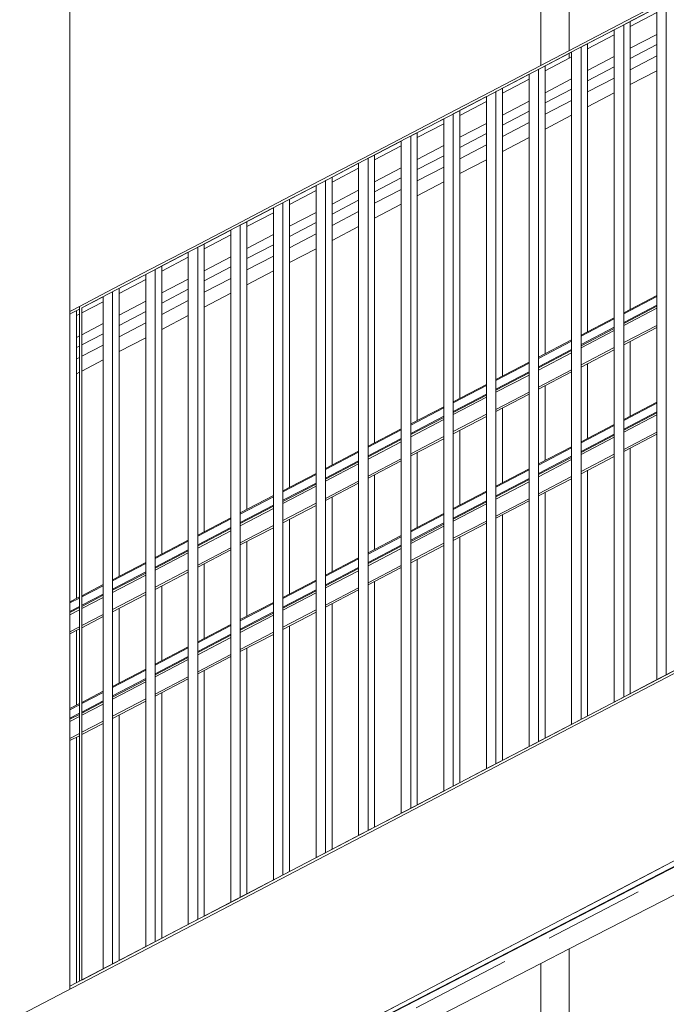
# Model space of a CAD drawing. Header units: millimetres. Extents: x -65 to 293624, y -1905 to 31061.
# Tile 92 of 256: x 52834 to 54201, y 14405 to 16487. Entities that reach past the tile are written whole.
import ezdxf

# ---------------------------------------------------------------- set-up
doc = ezdxf.new("R2010")
doc.units = ezdxf.units.MM
doc.header["$MEASUREMENT"] = 0
doc.linetypes.add('Hidden Line', pattern=[317.5, 211.666667, -105.833333])
for name, color, linetype in [('00 2D joon.AR', 7, 'Continuous'), ('1244 Fassaadivarustus.AR', 7, 'Continuous'), ('1245 Klaasfassaadid.AR', 7, 'Continuous'), ('1251 Rõdupiirded.AR', 7, 'Continuous'), ('1253 Rõdutrepid.AR', 7, 'Continuous'), ('1253 Terrassipostid.AR', 7, 'Continuous')]:
    doc.layers.add(name, color=color, linetype=linetype)

# ---------------------------------------------------------------- blocks, each defined once
blk = doc.blocks.new('Section Element_15_2', base_point=(-38239, 12361.4))
at = {"layer": '1253 Terrassipostid.AR', "color": 7, "linetype": 'Continuous', "lineweight": 13}
blk.add_line((52940.6, 14443.4), (52940.6, 21083.5), dxfattribs=at)
blk = doc.blocks.new('Section Element_42_2', base_point=(-38239, 12361.4))
at = {"layer": '1253 Rõdutrepid.AR', "color": 7, "linetype": 'Continuous', "lineweight": 13}
for p, q in [((48929.3, 12341.5), (56583.5, 16341.5)), ((52940.6, 14041.7), (54990.6, 15113))]:
    blk.add_line(p, q, dxfattribs=at)
blk = doc.blocks.new('Section Element_46_2', base_point=(-38239, 12361.4))
at = {"layer": '1244 Fassaadivarustus.AR', "color": 7, "linetype": 'Continuous', "lineweight": 13}
for p, q in [((54180.6, 16456.4), (54124.4, 16427)), ((54180.6, 16435), (54124.4, 16405.6)), ((54090.6, 16409.4), (54034.4, 16380)), ((54180.6, 16411), (54124.4, 16381.6)), ((54090.6, 16387.9), (54034.4, 16358.5)), ((54180.6, 16379.5), (54124.4, 16350.1)), ((54000.6, 16362.3), (53944.4, 16332.9)), ((54090.6, 16363.9), (54034.4, 16334.6)), ((54000.6, 16340.9), (53944.4, 16311.5)), ((54090.6, 16332.5), (54034.4, 16303.1)), ((53910.6, 16315.3), (53854.4, 16285.9)), ((54000.6, 16316.9), (53944.4, 16287.5)), ((53910.6, 16293.8), (53854.4, 16264.4)), ((54000.6, 16285.4), (53944.4, 16256.1)), ((53820.6, 16268.2), (53764.4, 16238.8)), ((53910.6, 16269.8), (53854.4, 16240.5)), ((53820.6, 16246.8), (53764.4, 16217.4)), ((53730.6, 16221.2), (53674.4, 16191.8)), ((53820.6, 16222.8), (53764.4, 16193.4)), ((53910.6, 16238.4), (53854.4, 16209)), ((53730.6, 16199.7), (53674.4, 16170.4)), ((53820.6, 16191.3), (53764.4, 16162)), ((53640.6, 16174.1), (53584.4, 16144.8)), ((53730.6, 16175.7), (53674.4, 16146.4)), ((53640.6, 16152.7), (53584.4, 16123.3)), ((53730.6, 16144.3), (53674.4, 16114.9)), ((53550.6, 16127.1), (53494.4, 16097.7)), ((53640.6, 16128.7), (53584.4, 16099.3)), ((53550.6, 16105.6), (53494.4, 16076.3)), ((53640.6, 16097.3), (53584.4, 16067.9)), ((53460.6, 16080), (53404.4, 16050.7)), ((53550.6, 16081.7), (53494.4, 16052.3)), ((53460.6, 16058.6), (53404.4, 16029.2)), ((53460.6, 16034.6), (53404.4, 16005.2)), ((53550.6, 16050.2), (53494.4, 16020.8)), ((53370.6, 16033), (53314.4, 16003.6)), ((53370.6, 16011.6), (53314.4, 15982.2)), ((53460.6, 16003.2), (53404.4, 15973.8)), ((53280.6, 15985.9), (53224.4, 15956.6)), ((53370.6, 15987.6), (53314.4, 15958.2)), ((53280.6, 15964.5), (53224.4, 15935.1)), ((53370.6, 15956.1), (53314.4, 15926.7)), ((53190.6, 15938.9), (53134.4, 15909.5)), ((53280.6, 15940.5), (53224.4, 15911.1)), ((53190.6, 15917.5), (53134.4, 15888.1)), ((53280.6, 15909.1), (53224.4, 15879.7)), ((53100.6, 15891.9), (53044.4, 15862.5)), ((53190.6, 15893.5), (53134.4, 15864.1)), ((53100.6, 15870.4), (53044.4, 15841)), ((53100.6, 15846.4), (53044.4, 15817.1)), ((53190.6, 15862), (53134.4, 15832.6)), ((53010.6, 15844.8), (52965.6, 15821.3)), ((52960.6, 15818.7), (52954.4, 15815.4)), ((53010.6, 15823.4), (52965.6, 15799.8)), ((53100.6, 15815), (53044.4, 15785.6)), ((52960.6, 15797.2), (52954.4, 15794)), ((53010.6, 15799.4), (52965.6, 15775.9)), ((52960.6, 15773.2), (52954.4, 15770)), ((53010.6, 15767.9), (52965.6, 15744.4)), ((52960.6, 15741.8), (52954.4, 15738.6))]:
    blk.add_line(p, q, dxfattribs=at)
blk = doc.blocks.new('Section Element_48_2', base_point=(-38239, 12361.4))
at = {"layer": '1244 Fassaadivarustus.AR', "color": 7, "linetype": 'Continuous', "lineweight": 13}
for p, q in [((54990.6, 15096.9), (52940.6, 14036.3)), ((54990.6, 15095.8), (52940.6, 14035.1))]:
    blk.add_line(p, q, dxfattribs=at)
blk = doc.blocks.new('Section Element_72_2', base_point=(-38239, 12361.4))
at = {"layer": '1245 Klaasfassaadid.AR', "color": 7, "linetype": 'Continuous', "lineweight": 13}
for p, q in [((53910.6, 16361.5), (53854.4, 16332.2)), ((53820.6, 16314.5), (53764.4, 16285.1)), ((53730.6, 16267.4), (53674.4, 16238.1)), ((53640.6, 16220.4), (53584.4, 16191)), ((53550.6, 16173.3), (53494.4, 16144)), ((53460.6, 16126.3), (53404.4, 16096.9)), ((53370.6, 16079.3), (53314.4, 16049.9)), ((53280.6, 16032.2), (53224.4, 16002.8)), ((53190.6, 15985.2), (53134.4, 15955.8)), ((53100.6, 15938.1), (53044.4, 15908.7)), ((53010.6, 15891.1), (52965.6, 15867.6)), ((52960.6, 15864.9), (52954.4, 15861.7))]:
    blk.add_line(p, q, dxfattribs=at)
blk = doc.blocks.new('Section Element_73_2', base_point=(-38239, 12361.4))
at = {"layer": '1245 Klaasfassaadid.AR', "color": 7, "linetype": 'Continuous', "lineweight": 13}
for p, q in [((54965.6, 16913), (54934.4, 16896.7)), ((54990.6, 16926.1), (54970.6, 16915.6)), ((54900.6, 16879), (54844.4, 16849.7)), ((54810.6, 16832), (54754.4, 16802.6)), ((54720.6, 16784.9), (54664.4, 16755.6)), ((54630.6, 16737.9), (54574.4, 16708.5)), ((54540.6, 16690.8), (54484.4, 16661.5)), ((54450.6, 16643.8), (54394.4, 16614.4)), ((54360.6, 16596.8), (54304.4, 16567.4)), ((54270.6, 16549.7), (54214.4, 16520.3)), ((54180.6, 16502.7), (54124.4, 16473.3)), ((54090.6, 16455.6), (54034.4, 16426.2)), ((54000.6, 16408.6), (53995.6, 16406))]:
    blk.add_line(p, q, dxfattribs=at)
blk = doc.blocks.new('Section Element_102_2', base_point=(-38239, 12361.4))
at = {"layer": '1245 Klaasfassaadid.AR', "color": 7, "linetype": 'Continuous', "lineweight": 13}
for p, q in [((53935.6, 16390.7), (53935.6, 17496.4)), ((53995.6, 16422), (53995.6, 17466.4)), ((53995.6, 16406), (53995.6, 16416.4)), ((53995.6, 16406), (53944.4, 16379.2))]:
    blk.add_line(p, q, dxfattribs=at)
blk = doc.blocks.new('Section Element_218_2', base_point=(-38239, 12361.4))
at = {"layer": '1245 Klaasfassaadid.AR', "color": 7, "linetype": 'Continuous', "lineweight": 13}
blk.add_line((53995.6, 14522.5), (54990.6, 15033.9), dxfattribs=at)
blk = doc.blocks.new('Section Element_219_2', base_point=(-38239, 12361.4))
at = {"layer": '1245 Klaasfassaadid.AR', "color": 7, "linetype": 'Continuous', "lineweight": 13}
for p, q in [((53935.6, 14491.6), (53995.6, 14522.5)), ((53995.6, 12421.4), (53995.6, 14522.5)), ((53935.6, 12421.4), (53935.6, 14491.6))]:
    blk.add_line(p, q, dxfattribs=at)
blk = doc.blocks.new('Section Element_220_2', base_point=(-38239, 12361.4))
at = {"layer": '1245 Klaasfassaadid.AR', "color": 7, "linetype": 'Continuous', "lineweight": 13}
blk.add_line((52940.6, 13980.2), (53935.6, 14491.6), dxfattribs=at)
blk = doc.blocks.new('Section Element_503_2', base_point=(-38239, 12361.4))
at = {"layer": '1251 Rõdupiirded.AR', "color": 7, "linetype": 'Continuous', "lineweight": 13}
for p, q in [((53010.6, 14480), (53010.6, 14513.9)), ((53030.6, 14490.4), (53030.6, 14513.9))]:
    blk.add_line(p, q, dxfattribs=at)
blk = doc.blocks.new('Section Element_504_2', base_point=(-38239, 12361.4))
at = {"layer": '1251 Rõdupiirded.AR', "color": 7, "linetype": 'Continuous', "lineweight": 13}
blk.add_line((53109.4, 14531.6), (53079.8, 14516.2), dxfattribs=at)
blk = doc.blocks.new('Section Element_505_2', base_point=(-38239, 12361.4))
at = {"layer": '1251 Rõdupiirded.AR', "color": 7, "linetype": 'Continuous', "lineweight": 13}
blk.add_line((53199.4, 14578.7), (53109.4, 14531.6), dxfattribs=at)
blk = doc.blocks.new('Section Element_506_2', base_point=(-38239, 12361.4))
at = {"layer": '1251 Rõdupiirded.AR', "color": 7, "linetype": 'Continuous', "lineweight": 13}
blk.add_line((53289.4, 14625.7), (53199.4, 14578.7), dxfattribs=at)
blk = doc.blocks.new('Section Element_507_2', base_point=(-38239, 12361.4))
at = {"layer": '1251 Rõdupiirded.AR', "color": 7, "linetype": 'Continuous', "lineweight": 13}
blk.add_line((53379.4, 14672.7), (53289.4, 14625.7), dxfattribs=at)
blk = doc.blocks.new('Section Element_508_2', base_point=(-38239, 12361.4))
at = {"layer": '1251 Rõdupiirded.AR', "color": 7, "linetype": 'Continuous', "lineweight": 13}
blk.add_line((53469.4, 14719.8), (53379.4, 14672.7), dxfattribs=at)
blk = doc.blocks.new('Section Element_509_2', base_point=(-38239, 12361.4))
at = {"layer": '1251 Rõdupiirded.AR', "color": 7, "linetype": 'Continuous', "lineweight": 13}
blk.add_line((53559.4, 14766.8), (53469.4, 14719.8), dxfattribs=at)
blk = doc.blocks.new('Section Element_510_2', base_point=(-38239, 12361.4))
at = {"layer": '1251 Rõdupiirded.AR', "color": 7, "linetype": 'Continuous', "lineweight": 13}
blk.add_line((53649.4, 14813.8), (53559.4, 14766.8), dxfattribs=at)
blk = doc.blocks.new('Section Element_511_2', base_point=(-38239, 12361.4))
at = {"layer": '1251 Rõdupiirded.AR', "color": 7, "linetype": 'Continuous', "lineweight": 13}
blk.add_line((53739.4, 14860.9), (53649.4, 14813.8), dxfattribs=at)
blk = doc.blocks.new('Section Element_512_2', base_point=(-38239, 12361.4))
at = {"layer": '1251 Rõdupiirded.AR', "color": 7, "linetype": 'Continuous', "lineweight": 13}
blk.add_line((53829.4, 14907.9), (53739.4, 14860.9), dxfattribs=at)
blk = doc.blocks.new('Section Element_513_2', base_point=(-38239, 12361.4))
at = {"layer": '1251 Rõdupiirded.AR', "color": 7, "linetype": 'Continuous', "lineweight": 13}
blk.add_line((53919.4, 14954.9), (53829.4, 14907.9), dxfattribs=at)
blk = doc.blocks.new('Section Element_514_2', base_point=(-38239, 12361.4))
at = {"layer": '1251 Rõdupiirded.AR', "color": 7, "linetype": 'Continuous', "lineweight": 13}
blk.add_line((54009.4, 15002), (53919.4, 14954.9), dxfattribs=at)
blk = doc.blocks.new('Section Element_515_2', base_point=(-38239, 12361.4))
at = {"layer": '1251 Rõdupiirded.AR', "color": 7, "linetype": 'Continuous', "lineweight": 13}
blk.add_line((54099.4, 15049), (54009.4, 15002), dxfattribs=at)
blk = doc.blocks.new('Section Element_516_2', base_point=(-38239, 12361.4))
at = {"layer": '1251 Rõdupiirded.AR', "color": 7, "linetype": 'Continuous', "lineweight": 13}
blk.add_line((54189.4, 15096), (54099.4, 15049), dxfattribs=at)
blk = doc.blocks.new('Section Element_517_2', base_point=(-38239, 12361.4))
at = {"layer": '1251 Rõdupiirded.AR', "color": 7, "linetype": 'Continuous', "lineweight": 13}
blk.add_line((54279.4, 15143.1), (54189.4, 15096), dxfattribs=at)
blk = doc.blocks.new('Section Element_526_2', base_point=(-38239, 12361.4))
at = {"layer": '1251 Rõdupiirded.AR', "color": 7, "linetype": 'Continuous', "lineweight": 13}
for p, q in [((52960.6, 14453.8), (52960.6, 14513.9)), ((52965.6, 14456.5), (52965.6, 14513.9))]:
    blk.add_line(p, q, dxfattribs=at)
blk = doc.blocks.new('Section Element_527_2', base_point=(-38239, 12361.4))
at = {"layer": '1251 Rõdupiirded.AR', "color": 7, "linetype": 'Continuous', "lineweight": 13}
blk.add_line((53019.4, 14484.6), (52965.6, 14456.5), dxfattribs=at)
blk = doc.blocks.new('Section Element_528_2', base_point=(-38239, 12361.4))
at = {"layer": '1251 Rõdupiirded.AR', "color": 7, "linetype": 'Continuous', "lineweight": 13}
blk.add_line((53079.8, 14516.2), (53019.4, 14484.6), dxfattribs=at)
blk = doc.blocks.new('Section Element_579_2', base_point=(-38239, 12361.4))
at = {"layer": '1251 Rõdupiirded.AR', "color": 7, "linetype": 'Continuous', "lineweight": 13}
for p, q in [((54180.6, 15091.4), (54180.6, 16513.1)), ((54200.6, 15101.9), (54200.6, 16523.5))]:
    blk.add_line(p, q, dxfattribs=at)
blk = doc.blocks.new('Section Element_580_2', base_point=(-38239, 12361.4))
at = {"layer": '1251 Rõdupiirded.AR', "color": 7, "linetype": 'Continuous', "lineweight": 13}
for p, q in [((54110.6, 15054.8), (54110.6, 16476.5)), ((54090.6, 15044.4), (54090.6, 16466.1))]:
    blk.add_line(p, q, dxfattribs=at)
blk = doc.blocks.new('Section Element_581_2', base_point=(-38239, 12361.4))
at = {"layer": '1251 Rõdupiirded.AR', "color": 7, "linetype": 'Continuous', "lineweight": 13}
for p, q in [((54020.6, 15007.8), (54020.6, 16429.5)), ((54000.6, 14997.3), (54000.6, 16419))]:
    blk.add_line(p, q, dxfattribs=at)
blk = doc.blocks.new('Section Element_582_2', base_point=(-38239, 12361.4))
at = {"layer": '1251 Rõdupiirded.AR', "color": 7, "linetype": 'Continuous', "lineweight": 13}
for p, q in [((53640.6, 14809.2), (53640.6, 16230.9)), ((53660.6, 14819.7), (53660.6, 16241.3))]:
    blk.add_line(p, q, dxfattribs=at)
blk = doc.blocks.new('Section Element_583_2', base_point=(-38239, 12361.4))
at = {"layer": '1251 Rõdupiirded.AR', "color": 7, "linetype": 'Continuous', "lineweight": 13}
for p, q in [((53280.6, 14621.1), (53280.6, 16042.8)), ((53300.6, 14631.5), (53300.6, 16053.2))]:
    blk.add_line(p, q, dxfattribs=at)
blk = doc.blocks.new('Section Element_584_2', base_point=(-38239, 12361.4))
at = {"layer": '1251 Rõdupiirded.AR', "color": 7, "linetype": 'Continuous', "lineweight": 13}
for p, q in [((52960.6, 14513.9), (52960.6, 15881.2)), ((52965.6, 14513.9), (52965.6, 15878.1))]:
    blk.add_line(p, q, dxfattribs=at)
blk = doc.blocks.new('Section Element_627_2', base_point=(-38239, 12361.4))
at = {"layer": '1251 Rõdupiirded.AR', "color": 7, "linetype": 'Continuous', "lineweight": 13}
for p, q in [((54034.4, 15827.8), (54034.4, 16436.7)), ((54034.4, 15602.2), (54034.4, 15760.1)), ((54034.4, 15015), (54034.4, 15534.5))]:
    blk.add_line(p, q, dxfattribs=at)
blk = doc.blocks.new('Section Element_628_2', base_point=(-38239, 12361.4))
at = {"layer": '1251 Rõdupiirded.AR', "color": 7, "linetype": 'Continuous', "lineweight": 13}
for p, q in [((53854.4, 15733.8), (53854.4, 16342.6)), ((53854.4, 15508.1), (53854.4, 15666.1)), ((53854.4, 14920.9), (53854.4, 15440.4))]:
    blk.add_line(p, q, dxfattribs=at)
blk = doc.blocks.new('Section Element_629_2', base_point=(-38239, 12361.4))
at = {"layer": '1251 Rõdupiirded.AR', "color": 7, "linetype": 'Continuous', "lineweight": 13}
for p, q in [((53674.4, 15639.7), (53674.4, 16248.5)), ((53674.4, 15414), (53674.4, 15572)), ((53674.4, 14826.9), (53674.4, 15346.3))]:
    blk.add_line(p, q, dxfattribs=at)
blk = doc.blocks.new('Section Element_630_2', base_point=(-38239, 12361.4))
at = {"layer": '1251 Rõdupiirded.AR', "color": 7, "linetype": 'Continuous', "lineweight": 13}
for p, q in [((53494.4, 15545.6), (53494.4, 16154.5)), ((53494.4, 15320), (53494.4, 15477.9)), ((53494.4, 14732.8), (53494.4, 15252.3))]:
    blk.add_line(p, q, dxfattribs=at)
blk = doc.blocks.new('Section Element_631_2', base_point=(-38239, 12361.4))
at = {"layer": '1251 Rõdupiirded.AR', "color": 7, "linetype": 'Continuous', "lineweight": 13}
for p, q in [((53314.4, 15451.6), (53314.4, 16060.4)), ((53314.4, 15225.9), (53314.4, 15383.9)), ((53314.4, 14638.7), (53314.4, 15158.2))]:
    blk.add_line(p, q, dxfattribs=at)
blk = doc.blocks.new('Section Element_632_2', base_point=(-38239, 12361.4))
at = {"layer": '1251 Rõdupiirded.AR', "color": 7, "linetype": 'Continuous', "lineweight": 13}
for p, q in [((53134.4, 15357.5), (53134.4, 15966.3)), ((53134.4, 15131.8), (53134.4, 15289.8)), ((53134.4, 14544.7), (53134.4, 15064.1))]:
    blk.add_line(p, q, dxfattribs=at)
blk = doc.blocks.new('Section Element_661_2', base_point=(-38239, 12361.4))
at = {"layer": '1251 Rõdupiirded.AR', "color": 7, "linetype": 'Continuous', "lineweight": 13}
for p, q in [((54124.4, 15874.9), (54124.4, 16483.7)), ((54124.4, 15649.2), (54124.4, 15807.2)), ((54124.4, 15062), (54124.4, 15581.5))]:
    blk.add_line(p, q, dxfattribs=at)
blk = doc.blocks.new('Section Element_662_2', base_point=(-38239, 12361.4))
at = {"layer": '1251 Rõdupiirded.AR', "color": 7, "linetype": 'Continuous', "lineweight": 13}
for p, q in [((53944.4, 15780.8), (53944.4, 16389.6)), ((53944.4, 15555.1), (53944.4, 15713.1)), ((53944.4, 14968), (53944.4, 15487.4))]:
    blk.add_line(p, q, dxfattribs=at)
blk = doc.blocks.new('Section Element_663_2', base_point=(-38239, 12361.4))
at = {"layer": '1251 Rõdupiirded.AR', "color": 7, "linetype": 'Continuous', "lineweight": 13}
for p, q in [((53764.4, 15686.7), (53764.4, 16295.6)), ((53764.4, 15461.1), (53764.4, 15619)), ((53764.4, 14873.9), (53764.4, 15393.4))]:
    blk.add_line(p, q, dxfattribs=at)
blk = doc.blocks.new('Section Element_664_2', base_point=(-38239, 12361.4))
at = {"layer": '1251 Rõdupiirded.AR', "color": 7, "linetype": 'Continuous', "lineweight": 13}
for p, q in [((53584.4, 15592.7), (53584.4, 16201.5)), ((53584.4, 15367), (53584.4, 15525)), ((53584.4, 14779.8), (53584.4, 15299.3))]:
    blk.add_line(p, q, dxfattribs=at)
blk = doc.blocks.new('Section Element_665_2', base_point=(-38239, 12361.4))
at = {"layer": '1251 Rõdupiirded.AR', "color": 7, "linetype": 'Continuous', "lineweight": 13}
for p, q in [((53404.4, 15498.6), (53404.4, 16107.4)), ((53404.4, 15272.9), (53404.4, 15430.9)), ((53404.4, 14685.8), (53404.4, 15205.2))]:
    blk.add_line(p, q, dxfattribs=at)
blk = doc.blocks.new('Section Element_666_2', base_point=(-38239, 12361.4))
at = {"layer": '1251 Rõdupiirded.AR', "color": 7, "linetype": 'Continuous', "lineweight": 13}
for p, q in [((53224.4, 15404.5), (53224.4, 16013.4)), ((53224.4, 15178.9), (53224.4, 15336.8)), ((53224.4, 14591.7), (53224.4, 15111.2))]:
    blk.add_line(p, q, dxfattribs=at)
blk = doc.blocks.new('Section Element_667_2', base_point=(-38239, 12361.4))
at = {"layer": '1251 Rõdupiirded.AR', "color": 7, "linetype": 'Continuous', "lineweight": 13}
for p, q in [((53044.4, 15310.5), (53044.4, 15919.3)), ((53044.4, 15084.8), (53044.4, 15242.8)), ((53044.4, 14497.6), (53044.4, 15017.1))]:
    blk.add_line(p, q, dxfattribs=at)
blk = doc.blocks.new('Section Element_668_2', base_point=(-38239, 12361.4))
at = {"layer": '1251 Rõdupiirded.AR', "color": 7, "linetype": 'Continuous', "lineweight": 13}
for p, q in [((52954.4, 15263.4), (52954.4, 15872.3)), ((52954.4, 15037.8), (52954.4, 15195.7)), ((52954.4, 14450.6), (52954.4, 14970.1))]:
    blk.add_line(p, q, dxfattribs=at)
blk = doc.blocks.new('Section Element_693_2', base_point=(-38239, 12361.4))
at = {"layer": '1251 Rõdupiirded.AR', "color": 7, "linetype": 'Continuous', "lineweight": 13}
for p, q in [((52940.6, 14443.4), (54990.6, 15514.7)), ((54990.6, 15514.7), (54990.6, 15509)), ((52940.6, 14443.4), (52940.6, 14437.7))]:
    blk.add_line(p, q, dxfattribs=at)
blk = doc.blocks.new('Section Element_778_2', base_point=(-38239, 12361.4))
at = {"layer": '1251 Rõdupiirded.AR', "color": 7, "linetype": 'Continuous', "lineweight": 13}
for p, q in [((54099.4, 16476.3), (54189.4, 16523.3)), ((54101.8, 16471.9), (54191.8, 16518.9))]:
    blk.add_line(p, q, dxfattribs=at)
blk = doc.blocks.new('Section Element_779_2', base_point=(-38239, 12361.4))
at = {"layer": '1251 Rõdupiirded.AR', "color": 7, "linetype": 'Continuous', "lineweight": 13}
for p, q in [((54009.4, 16429.3), (54099.4, 16476.3)), ((54011.8, 16424.9), (54101.8, 16471.9))]:
    blk.add_line(p, q, dxfattribs=at)
blk = doc.blocks.new('Section Element_780_2', base_point=(-38239, 12361.4))
at = {"layer": '1251 Rõdupiirded.AR', "color": 7, "linetype": 'Continuous', "lineweight": 13}
for p, q in [((53919.4, 16382.2), (54009.4, 16429.3)), ((53921.8, 16377.8), (54011.8, 16424.9))]:
    blk.add_line(p, q, dxfattribs=at)
blk = doc.blocks.new('Section Element_781_2', base_point=(-38239, 12361.4))
at = {"layer": '1251 Rõdupiirded.AR', "color": 7, "linetype": 'Continuous', "lineweight": 13}
for p, q in [((53910.6, 14950.3), (53910.6, 16372)), ((53930.6, 14960.8), (53930.6, 16382.4))]:
    blk.add_line(p, q, dxfattribs=at)
blk = doc.blocks.new('Section Element_782_2', base_point=(-38239, 12361.4))
at = {"layer": '1251 Rõdupiirded.AR', "color": 7, "linetype": 'Continuous', "lineweight": 13}
for p, q in [((53829.4, 16335.2), (53919.4, 16382.2)), ((53831.8, 16330.8), (53921.8, 16377.8))]:
    blk.add_line(p, q, dxfattribs=at)
blk = doc.blocks.new('Section Element_783_2', base_point=(-38239, 12361.4))
at = {"layer": '1251 Rõdupiirded.AR', "color": 7, "linetype": 'Continuous', "lineweight": 13}
for p, q in [((53840.6, 14913.7), (53840.6, 16335.4)), ((53820.6, 14903.3), (53820.6, 16325))]:
    blk.add_line(p, q, dxfattribs=at)
blk = doc.blocks.new('Section Element_784_2', base_point=(-38239, 12361.4))
at = {"layer": '1251 Rõdupiirded.AR', "color": 7, "linetype": 'Continuous', "lineweight": 13}
for p, q in [((53739.4, 16288.2), (53829.4, 16335.2)), ((53741.8, 16283.8), (53831.8, 16330.8))]:
    blk.add_line(p, q, dxfattribs=at)
blk = doc.blocks.new('Section Element_785_2', base_point=(-38239, 12361.4))
at = {"layer": '1251 Rõdupiirded.AR', "color": 7, "linetype": 'Continuous', "lineweight": 13}
for p, q in [((53750.6, 14866.7), (53750.6, 16288.4)), ((53730.6, 14856.2), (53730.6, 16277.9))]:
    blk.add_line(p, q, dxfattribs=at)
blk = doc.blocks.new('Section Element_786_2', base_point=(-38239, 12361.4))
at = {"layer": '1251 Rõdupiirded.AR', "color": 7, "linetype": 'Continuous', "lineweight": 13}
for p, q in [((53649.4, 16241.1), (53739.4, 16288.2)), ((53651.8, 16236.7), (53741.8, 16283.8))]:
    blk.add_line(p, q, dxfattribs=at)
blk = doc.blocks.new('Section Element_787_2', base_point=(-38239, 12361.4))
at = {"layer": '1251 Rõdupiirded.AR', "color": 7, "linetype": 'Continuous', "lineweight": 13}
for p, q in [((53559.4, 16194.1), (53649.4, 16241.1)), ((53561.8, 16189.7), (53651.8, 16236.7))]:
    blk.add_line(p, q, dxfattribs=at)
blk = doc.blocks.new('Section Element_788_2', base_point=(-38239, 12361.4))
at = {"layer": '1251 Rõdupiirded.AR', "color": 7, "linetype": 'Continuous', "lineweight": 13}
for p, q in [((53550.6, 14762.2), (53550.6, 16183.9)), ((53570.6, 14772.6), (53570.6, 16194.3))]:
    blk.add_line(p, q, dxfattribs=at)
blk = doc.blocks.new('Section Element_789_2', base_point=(-38239, 12361.4))
at = {"layer": '1251 Rõdupiirded.AR', "color": 7, "linetype": 'Continuous', "lineweight": 13}
for p, q in [((53469.4, 16147.1), (53559.4, 16194.1)), ((53471.8, 16142.7), (53561.8, 16189.7))]:
    blk.add_line(p, q, dxfattribs=at)
blk = doc.blocks.new('Section Element_790_2', base_point=(-38239, 12361.4))
at = {"layer": '1251 Rõdupiirded.AR', "color": 7, "linetype": 'Continuous', "lineweight": 13}
for p, q in [((53480.6, 14725.6), (53480.6, 16147.3)), ((53460.6, 14715.1), (53460.6, 16136.8))]:
    blk.add_line(p, q, dxfattribs=at)
blk = doc.blocks.new('Section Element_791_2', base_point=(-38239, 12361.4))
at = {"layer": '1251 Rõdupiirded.AR', "color": 7, "linetype": 'Continuous', "lineweight": 13}
for p, q in [((53379.4, 16100), (53469.4, 16147.1)), ((53381.8, 16095.6), (53471.8, 16142.7))]:
    blk.add_line(p, q, dxfattribs=at)
blk = doc.blocks.new('Section Element_792_2', base_point=(-38239, 12361.4))
at = {"layer": '1251 Rõdupiirded.AR', "color": 7, "linetype": 'Continuous', "lineweight": 13}
for p, q in [((53390.6, 14678.6), (53390.6, 16100.2)), ((53370.6, 14668.1), (53370.6, 16089.8))]:
    blk.add_line(p, q, dxfattribs=at)
blk = doc.blocks.new('Section Element_793_2', base_point=(-38239, 12361.4))
at = {"layer": '1251 Rõdupiirded.AR', "color": 7, "linetype": 'Continuous', "lineweight": 13}
for p, q in [((53289.4, 16053), (53379.4, 16100)), ((53291.8, 16048.6), (53381.8, 16095.6))]:
    blk.add_line(p, q, dxfattribs=at)
blk = doc.blocks.new('Section Element_794_2', base_point=(-38239, 12361.4))
at = {"layer": '1251 Rõdupiirded.AR', "color": 7, "linetype": 'Continuous', "lineweight": 13}
for p, q in [((53199.4, 16006), (53289.4, 16053)), ((53201.8, 16001.6), (53291.8, 16048.6))]:
    blk.add_line(p, q, dxfattribs=at)
blk = doc.blocks.new('Section Element_795_2', base_point=(-38239, 12361.4))
at = {"layer": '1251 Rõdupiirded.AR', "color": 7, "linetype": 'Continuous', "lineweight": 13}
for p, q in [((53190.6, 14574), (53190.6, 15995.7)), ((53210.6, 14584.5), (53210.6, 16006.2))]:
    blk.add_line(p, q, dxfattribs=at)
blk = doc.blocks.new('Section Element_796_2', base_point=(-38239, 12361.4))
at = {"layer": '1251 Rõdupiirded.AR', "color": 7, "linetype": 'Continuous', "lineweight": 13}
for p, q in [((53109.4, 15958.9), (53199.4, 16006)), ((53111.8, 15954.5), (53201.8, 16001.6))]:
    blk.add_line(p, q, dxfattribs=at)
blk = doc.blocks.new('Section Element_797_2', base_point=(-38239, 12361.4))
at = {"layer": '1251 Rõdupiirded.AR', "color": 7, "linetype": 'Continuous', "lineweight": 13}
for p, q in [((53120.6, 14537.5), (53120.6, 15959.1)), ((53100.6, 14527), (53100.6, 15948.7))]:
    blk.add_line(p, q, dxfattribs=at)
blk = doc.blocks.new('Section Element_798_2', base_point=(-38239, 12361.4))
at = {"layer": '1251 Rõdupiirded.AR', "color": 7, "linetype": 'Continuous', "lineweight": 13}
for p, q in [((53019.4, 15911.9), (53109.4, 15958.9)), ((53021.8, 15907.5), (53111.8, 15954.5))]:
    blk.add_line(p, q, dxfattribs=at)
blk = doc.blocks.new('Section Element_799_2', base_point=(-38239, 12361.4))
at = {"layer": '1251 Rõdupiirded.AR', "color": 7, "linetype": 'Continuous', "lineweight": 13}
for p, q in [((53030.6, 14513.9), (53030.6, 15912.1)), ((53010.6, 14513.9), (53010.6, 15901.7))]:
    blk.add_line(p, q, dxfattribs=at)
blk = doc.blocks.new('Section Element_800_2', base_point=(-38239, 12361.4))
at = {"layer": '1251 Rõdupiirded.AR', "color": 7, "linetype": 'Continuous', "lineweight": 13}
for p, q in [((52960.6, 15881.2), (53019.4, 15911.9)), ((52965.6, 15878.1), (53021.8, 15907.5))]:
    blk.add_line(p, q, dxfattribs=at)
blk = doc.blocks.new('Section Element_831_2', base_point=(-38239, 12361.4))
at = {"layer": '1251 Rõdupiirded.AR', "color": 7, "linetype": 'Continuous', "lineweight": 13}
for p, q in [((54115.6, 16479.1), (54180.6, 16513.1)), ((54200.6, 16523.5), (54205.6, 16526.1))]:
    blk.add_line(p, q, dxfattribs=at)
blk = doc.blocks.new('Section Element_832_2', base_point=(-38239, 12361.4))
at = {"layer": '1251 Rõdupiirded.AR', "color": 7, "linetype": 'Continuous', "lineweight": 13}
for p, q in [((54110.6, 16476.5), (54115.6, 16479.1)), ((54025.6, 16432), (54090.6, 16466))]:
    blk.add_line(p, q, dxfattribs=at)
blk = doc.blocks.new('Section Element_833_2', base_point=(-38239, 12361.4))
at = {"layer": '1251 Rõdupiirded.AR', "color": 7, "linetype": 'Continuous', "lineweight": 13}
for p, q in [((54020.6, 16429.4), (54025.6, 16432)), ((53935.6, 16385), (54000.6, 16419))]:
    blk.add_line(p, q, dxfattribs=at)
blk = doc.blocks.new('Section Element_834_2', base_point=(-38239, 12361.4))
at = {"layer": '1251 Rõdupiirded.AR', "color": 7, "linetype": 'Continuous', "lineweight": 13}
for p, q in [((53845.6, 16338), (53910.6, 16372)), ((53930.6, 16382.4), (53935.6, 16385))]:
    blk.add_line(p, q, dxfattribs=at)
blk = doc.blocks.new('Section Element_835_2', base_point=(-38239, 12361.4))
at = {"layer": '1251 Rõdupiirded.AR', "color": 7, "linetype": 'Continuous', "lineweight": 13}
for p, q in [((53840.6, 16335.4), (53845.6, 16338)), ((53755.6, 16290.9), (53820.6, 16324.9))]:
    blk.add_line(p, q, dxfattribs=at)
blk = doc.blocks.new('Section Element_836_2', base_point=(-38239, 12361.4))
at = {"layer": '1251 Rõdupiirded.AR', "color": 7, "linetype": 'Continuous', "lineweight": 13}
for p, q in [((53750.6, 16288.3), (53755.6, 16290.9)), ((53665.6, 16243.9), (53730.6, 16277.9))]:
    blk.add_line(p, q, dxfattribs=at)
blk = doc.blocks.new('Section Element_837_2', base_point=(-38239, 12361.4))
at = {"layer": '1251 Rõdupiirded.AR', "color": 7, "linetype": 'Continuous', "lineweight": 13}
for p, q in [((53660.6, 16241.3), (53665.6, 16243.9)), ((53575.6, 16196.9), (53640.6, 16230.9))]:
    blk.add_line(p, q, dxfattribs=at)
blk = doc.blocks.new('Section Element_838_2', base_point=(-38239, 12361.4))
at = {"layer": '1251 Rõdupiirded.AR', "color": 7, "linetype": 'Continuous', "lineweight": 13}
for p, q in [((53485.6, 16149.8), (53550.6, 16183.8)), ((53570.6, 16194.3), (53575.6, 16196.9))]:
    blk.add_line(p, q, dxfattribs=at)
blk = doc.blocks.new('Section Element_839_2', base_point=(-38239, 12361.4))
at = {"layer": '1251 Rõdupiirded.AR', "color": 7, "linetype": 'Continuous', "lineweight": 13}
for p, q in [((53480.6, 16147.2), (53485.6, 16149.8)), ((53395.6, 16102.8), (53460.6, 16136.8))]:
    blk.add_line(p, q, dxfattribs=at)
blk = doc.blocks.new('Section Element_840_2', base_point=(-38239, 12361.4))
at = {"layer": '1251 Rõdupiirded.AR', "color": 7, "linetype": 'Continuous', "lineweight": 13}
for p, q in [((53390.6, 16100.2), (53395.6, 16102.8)), ((53305.6, 16055.8), (53370.6, 16089.8))]:
    blk.add_line(p, q, dxfattribs=at)
blk = doc.blocks.new('Section Element_841_2', base_point=(-38239, 12361.4))
at = {"layer": '1251 Rõdupiirded.AR', "color": 7, "linetype": 'Continuous', "lineweight": 13}
for p, q in [((53300.6, 16053.2), (53305.6, 16055.8)), ((53215.6, 16008.7), (53280.6, 16042.7))]:
    blk.add_line(p, q, dxfattribs=at)
blk = doc.blocks.new('Section Element_842_2', base_point=(-38239, 12361.4))
at = {"layer": '1251 Rõdupiirded.AR', "color": 7, "linetype": 'Continuous', "lineweight": 13}
for p, q in [((53125.6, 15961.7), (53190.6, 15995.7)), ((53210.6, 16006.1), (53215.6, 16008.7))]:
    blk.add_line(p, q, dxfattribs=at)
blk = doc.blocks.new('Section Element_843_2', base_point=(-38239, 12361.4))
at = {"layer": '1251 Rõdupiirded.AR', "color": 7, "linetype": 'Continuous', "lineweight": 13}
for p, q in [((53120.6, 15959.1), (53125.6, 15961.7)), ((53035.6, 15914.7), (53100.6, 15948.7))]:
    blk.add_line(p, q, dxfattribs=at)
blk = doc.blocks.new('Section Element_844_2', base_point=(-38239, 12361.4))
at = {"layer": '1251 Rõdupiirded.AR', "color": 7, "linetype": 'Continuous', "lineweight": 13}
for p, q in [((53030.6, 15912.1), (53035.6, 15914.7)), ((52965.6, 15878.1), (53010.6, 15901.6)), ((52943.2, 15872.1), (52960.6, 15881.1)), ((52945.6, 15867.6), (52960.6, 15875.5))]:
    blk.add_line(p, q, dxfattribs=at)
blk = doc.blocks.new('Section Element_845_2', base_point=(-38239, 12361.4))
at = {"layer": '1251 Rõdupiirded.AR', "color": 7, "linetype": 'Continuous', "lineweight": 13}
for p, q in [((52940.6, 15870.7), (52943.2, 15872.1)), ((52940.6, 15865), (52945.6, 15867.6))]:
    blk.add_line(p, q, dxfattribs=at)
blk = doc.blocks.new('Section Element_941_2', base_point=(-38239, 12361.4))
at = {"layer": '1251 Rõdupiirded.AR', "color": 7, "linetype": 'Continuous', "lineweight": 13}
for p, q in [((54110.6, 15867.6), (54180.6, 15904.2)), ((54110.6, 15865.4), (54180.6, 15902)), ((54110.6, 15847.3), (54180.6, 15883.9)), ((54110.6, 15845.1), (54180.6, 15881.7)), ((54110.6, 15840.6), (54180.6, 15877.1)), ((54020.6, 15820.6), (54090.6, 15857.2)), ((54020.6, 15818.4), (54090.6, 15854.9)), ((54020.6, 15800.3), (54090.6, 15836.9)), ((54020.6, 15798), (54090.6, 15834.6)), ((54020.6, 15793.5), (54090.6, 15830.1)), ((54110.6, 15804.5), (54180.6, 15841)), ((54110.6, 15799.9), (54180.6, 15836.5)), ((53930.6, 15773.6), (54000.6, 15810.2)), ((53930.6, 15771.3), (54000.6, 15807.9)), ((53930.6, 15753.3), (54000.6, 15789.8)), ((53930.6, 15751), (54000.6, 15787.6)), ((54020.6, 15757.4), (54090.6, 15794)), ((54020.6, 15752.9), (54090.6, 15789.5)), ((53840.6, 15726.5), (53910.6, 15763.1)), ((53930.6, 15746.5), (54000.6, 15783.1)), ((53840.6, 15724.3), (53910.6, 15760.9)), ((53840.6, 15706.2), (53910.6, 15742.8)), ((53930.6, 15710.4), (54000.6, 15747)), ((53930.6, 15705.9), (54000.6, 15742.5)), ((53840.6, 15704), (53910.6, 15740.6)), ((53840.6, 15699.5), (53910.6, 15736)), ((53750.6, 15679.5), (53820.6, 15716.1)), ((53750.6, 15677.3), (53820.6, 15713.8)), ((53750.6, 15659.2), (53820.6, 15695.8)), ((53750.6, 15656.9), (53820.6, 15693.5)), ((53750.6, 15652.4), (53820.6, 15689)), ((53840.6, 15663.4), (53910.6, 15699.9)), ((53840.6, 15658.8), (53910.6, 15695.4)), ((53660.6, 15632.5), (53730.6, 15669.1)), ((53660.6, 15630.2), (53730.6, 15666.8)), ((54110.6, 15642), (54180.6, 15678.6)), ((54110.6, 15639.7), (54180.6, 15676.3)), ((53660.6, 15612.2), (53730.6, 15648.7)), ((53660.6, 15609.9), (53730.6, 15646.5)), ((53660.6, 15605.4), (53730.6, 15642)), ((53750.6, 15616.3), (53820.6, 15652.9)), ((53750.6, 15611.8), (53820.6, 15648.4)), ((54110.6, 15621.7), (54180.6, 15658.2)), ((54110.6, 15619.4), (54180.6, 15656)), ((54110.6, 15614.9), (54180.6, 15651.5)), ((53570.6, 15585.4), (53640.6, 15622)), ((53570.6, 15583.2), (53640.6, 15619.8)), ((54020.6, 15594.9), (54090.6, 15631.5)), ((54020.6, 15592.7), (54090.6, 15629.3)), ((53570.6, 15565.1), (53640.6, 15601.7)), ((53570.6, 15562.9), (53640.6, 15599.5)), ((53660.6, 15569.3), (53730.6, 15605.9)), ((53660.6, 15564.8), (53730.6, 15601.4)), ((54020.6, 15574.6), (54090.6, 15611.2)), ((54020.6, 15572.4), (54090.6, 15609)), ((54020.6, 15567.9), (54090.6, 15604.4)), ((54110.6, 15578.8), (54180.6, 15615.4)), ((54110.6, 15574.3), (54180.6, 15610.9)), ((53570.6, 15558.4), (53640.6, 15594.9)), ((53930.6, 15547.9), (54000.6, 15584.5)), ((53930.6, 15545.7), (54000.6, 15582.2)), ((53480.6, 15538.4), (53550.6, 15575)), ((53480.6, 15536.2), (53550.6, 15572.7)), ((53570.6, 15522.3), (53640.6, 15558.8)), ((53930.6, 15527.6), (54000.6, 15564.2)), ((53930.6, 15525.3), (54000.6, 15561.9)), ((53930.6, 15520.8), (54000.6, 15557.4)), ((54020.6, 15531.8), (54090.6, 15568.3)), ((54020.6, 15527.2), (54090.6, 15563.8)), ((53480.6, 15518.1), (53550.6, 15554.7)), ((53480.6, 15515.8), (53550.6, 15552.4)), ((53480.6, 15511.3), (53550.6, 15547.9)), ((53570.6, 15517.7), (53640.6, 15554.3)), ((53840.6, 15500.9), (53910.6, 15537.5)), ((53840.6, 15498.6), (53910.6, 15535.2)), ((53390.6, 15491.4), (53460.6, 15528)), ((53390.6, 15489.1), (53460.6, 15525.7)), ((53840.6, 15480.6), (53910.6, 15517.1)), ((53840.6, 15478.3), (53910.6, 15514.9)), ((53930.6, 15484.7), (54000.6, 15521.3)), ((53930.6, 15480.2), (54000.6, 15516.8)), ((53390.6, 15471.1), (53460.6, 15507.6)), ((53390.6, 15468.8), (53460.6, 15505.4)), ((53390.6, 15464.3), (53460.6, 15500.9)), ((53480.6, 15475.2), (53550.6, 15511.8)), ((53480.6, 15470.7), (53550.6, 15507.3)), ((53840.6, 15473.8), (53910.6, 15510.4)), ((53300.6, 15444.3), (53370.6, 15480.9)), ((53300.6, 15442.1), (53370.6, 15478.7)), ((53750.6, 15453.8), (53820.6, 15490.4)), ((53750.6, 15451.6), (53820.6, 15488.2)), ((53840.6, 15437.7), (53910.6, 15474.3)), ((53300.6, 15424), (53370.6, 15460.6)), ((53300.6, 15421.8), (53370.6, 15458.4)), ((53300.6, 15417.3), (53370.6, 15453.8)), ((53390.6, 15428.2), (53460.6, 15464.8)), ((53390.6, 15423.7), (53460.6, 15460.3)), ((53750.6, 15433.5), (53820.6, 15470.1)), ((53750.6, 15431.3), (53820.6, 15467.9)), ((53750.6, 15426.8), (53820.6, 15463.3)), ((53840.6, 15433.2), (53910.6, 15469.8)), ((53210.6, 15397.3), (53280.6, 15433.9)), ((53210.6, 15395.1), (53280.6, 15431.6)), ((53660.6, 15406.8), (53730.6, 15443.4)), ((53660.6, 15404.6), (53730.6, 15441.1)), ((53210.6, 15377), (53280.6, 15413.6)), ((53210.6, 15374.7), (53280.6, 15411.3)), ((53300.6, 15381.2), (53370.6, 15417.7)), ((53300.6, 15376.6), (53370.6, 15413.2)), ((53660.6, 15386.5), (53730.6, 15423.1)), ((53660.6, 15384.2), (53730.6, 15420.8)), ((53660.6, 15379.7), (53730.6, 15416.3)), ((53750.6, 15390.7), (53820.6, 15427.2)), ((53750.6, 15386.1), (53820.6, 15422.7)), ((53210.6, 15370.2), (53280.6, 15406.8)), ((53570.6, 15359.8), (53640.6, 15396.4)), ((53570.6, 15357.5), (53640.6, 15394.1)), ((53120.6, 15350.3), (53190.6, 15386.9)), ((53120.6, 15348), (53190.6, 15384.6)), ((53210.6, 15334.1), (53280.6, 15370.7)), ((53570.6, 15339.5), (53640.6, 15376.1)), ((53570.6, 15337.2), (53640.6, 15373.8)), ((53570.6, 15332.7), (53640.6, 15369.3)), ((53660.6, 15343.6), (53730.6, 15380.2)), ((53660.6, 15339.1), (53730.6, 15375.7)), ((53120.6, 15330), (53190.6, 15366.5)), ((53120.6, 15327.7), (53190.6, 15364.3)), ((53120.6, 15323.2), (53190.6, 15359.8)), ((53210.6, 15329.6), (53280.6, 15366.2)), ((53480.6, 15312.7), (53550.6, 15349.3)), ((53480.6, 15310.5), (53550.6, 15347.1)), ((53030.6, 15303.2), (53100.6, 15339.8)), ((53030.6, 15301), (53100.6, 15337.6)), ((53480.6, 15292.4), (53550.6, 15329)), ((53480.6, 15290.2), (53550.6, 15326.8)), ((53570.6, 15296.6), (53640.6, 15333.2)), ((53570.6, 15292.1), (53640.6, 15328.7)), ((53030.6, 15282.9), (53100.6, 15319.5)), ((53030.6, 15280.7), (53100.6, 15317.3)), ((53030.6, 15276.2), (53100.6, 15312.7)), ((53120.6, 15287.1), (53190.6, 15323.7)), ((53120.6, 15282.6), (53190.6, 15319.2)), ((53480.6, 15285.7), (53550.6, 15322.2)), ((52965.6, 15269.3), (53010.6, 15292.8)), ((52965.6, 15267), (53010.6, 15290.5)), ((53390.6, 15265.7), (53460.6, 15302.3)), ((53390.6, 15263.5), (53460.6, 15300)), ((53480.6, 15249.6), (53550.6, 15286.1)), ((52940.6, 15256.2), (52960.6, 15266.7)), ((52940.6, 15254), (52960.6, 15264.4)), ((52965.6, 15249), (53010.6, 15272.5)), ((52965.6, 15246.7), (53010.6, 15270.2)), ((52965.6, 15242.2), (53010.6, 15265.7)), ((53030.6, 15240.1), (53100.6, 15276.6)), ((53030.6, 15235.5), (53100.6, 15272.1)), ((53390.6, 15245.4), (53460.6, 15282)), ((53390.6, 15243.1), (53460.6, 15279.7)), ((53390.6, 15238.6), (53460.6, 15275.2)), ((53480.6, 15245), (53550.6, 15281.6)), ((52940.6, 15235.9), (52960.6, 15246.4)), ((52940.6, 15233.6), (52960.6, 15244.1)), ((53300.6, 15218.7), (53370.6, 15255.3)), ((53300.6, 15216.4), (53370.6, 15253)), ((52940.6, 15229.1), (52960.6, 15239.6)), ((52965.6, 15206.1), (53010.6, 15229.6)), ((52965.6, 15201.6), (53010.6, 15225.1)), ((53300.6, 15198.4), (53370.6, 15235)), ((53300.6, 15196.1), (53370.6, 15232.7)), ((53300.6, 15191.6), (53370.6, 15228.2)), ((53390.6, 15202.5), (53460.6, 15239.1)), ((53390.6, 15198), (53460.6, 15234.6)), ((52940.6, 15193), (52960.6, 15203.5)), ((53210.6, 15171.6), (53280.6, 15208.2)), ((53210.6, 15169.4), (53280.6, 15206)), ((52940.6, 15188.5), (52960.6, 15199)), ((53210.6, 15151.3), (53280.6, 15187.9)), ((53210.6, 15149.1), (53280.6, 15185.7)), ((53210.6, 15144.6), (53280.6, 15181.1)), ((53300.6, 15155.5), (53370.6, 15192.1)), ((53300.6, 15151), (53370.6, 15187.6)), ((53120.6, 15124.6), (53190.6, 15161.2)), ((53120.6, 15122.4), (53190.6, 15158.9)), ((53120.6, 15104.3), (53190.6, 15140.9)), ((53120.6, 15102), (53190.6, 15138.6)), ((53210.6, 15108.5), (53280.6, 15145)), ((53210.6, 15103.9), (53280.6, 15140.5)), ((53120.6, 15097.5), (53190.6, 15134.1)), ((53030.6, 15077.6), (53100.6, 15114.2)), ((53030.6, 15075.3), (53100.6, 15111.9)), ((53120.6, 15061.4), (53190.6, 15098)), ((53030.6, 15057.3), (53100.6, 15093.9)), ((53030.6, 15055), (53100.6, 15091.6)), ((53030.6, 15050.5), (53100.6, 15087.1)), ((53120.6, 15056.9), (53190.6, 15093.5)), ((52965.6, 15043.6), (53010.6, 15067.1)), ((52965.6, 15041.4), (53010.6, 15064.9)), ((52940.6, 15030.5), (52960.6, 15041)), ((52940.6, 15028.3), (52960.6, 15038.7)), ((52965.6, 15023.3), (53010.6, 15046.8)), ((52965.6, 15021), (53010.6, 15044.6)), ((52965.6, 15016.5), (53010.6, 15040)), ((53030.6, 15014.4), (53100.6, 15051)), ((53030.6, 15009.9), (53100.6, 15046.5)), ((52940.6, 15010.2), (52960.6, 15020.7)), ((52940.6, 15008), (52960.6, 15018.4)), ((52940.6, 15003.5), (52960.6, 15013.9)), ((52965.6, 14980.4), (53010.6, 15003.9)), ((52965.6, 14975.9), (53010.6, 14999.4)), ((52940.6, 14967.4), (52960.6, 14977.8)), ((52940.6, 14962.8), (52960.6, 14973.3))]:
    blk.add_line(p, q, dxfattribs=at)

msp = doc.modelspace()

# ---------------------------------------------------------------- linework, layer by layer
at = {"layer": '00 2D joon.AR', "color": 41, "linetype": 'Hidden Line', "lineweight": 13, "true_color": 0xffeda8, "flags": 128}
msp.add_lwpolyline([(56673.4, 15966.4), (49728.2, 12336.4), (49717.5, 12356.8), (56662.7, 15986.8)], close=True, dxfattribs=at)

# ---------------------------------------------------------------- block references
at = {"layer": '1244 Fassaadivarustus.AR', "lineweight": 0}
for name in ['Section Element_46_2', 'Section Element_48_2']:
    msp.add_blockref(name, (-38239, 12361.4), dxfattribs=at)
at = {"layer": '1245 Klaasfassaadid.AR', "lineweight": 0}
for name in ['Section Element_102_2', 'Section Element_73_2', 'Section Element_72_2', 'Section Element_218_2', 'Section Element_219_2', 'Section Element_220_2']:
    msp.add_blockref(name, (-38239, 12361.4), dxfattribs=at)
at = {"layer": '1251 Rõdupiirded.AR', "lineweight": 0}
for name in ['Section Element_941_2', 'Section Element_778_2', 'Section Element_831_2', 'Section Element_579_2', 'Section Element_779_2', 'Section Element_832_2', 'Section Element_580_2', 'Section Element_661_2', 'Section Element_780_2', 'Section Element_833_2', 'Section Element_581_2', 'Section Element_627_2', 'Section Element_662_2', 'Section Element_782_2', 'Section Element_834_2', 'Section Element_781_2', 'Section Element_784_2', 'Section Element_835_2', 'Section Element_783_2', 'Section Element_628_2', 'Section Element_786_2', 'Section Element_836_2', 'Section Element_785_2', 'Section Element_663_2', 'Section Element_837_2', 'Section Element_629_2', 'Section Element_787_2', 'Section Element_582_2', 'Section Element_664_2', 'Section Element_789_2', 'Section Element_838_2', 'Section Element_788_2', 'Section Element_791_2', 'Section Element_839_2', 'Section Element_790_2', 'Section Element_630_2', 'Section Element_793_2', 'Section Element_840_2', 'Section Element_792_2', 'Section Element_665_2', 'Section Element_841_2', 'Section Element_631_2', 'Section Element_794_2', 'Section Element_583_2', 'Section Element_666_2', 'Section Element_796_2', 'Section Element_842_2', 'Section Element_795_2', 'Section Element_798_2', 'Section Element_843_2', 'Section Element_797_2', 'Section Element_632_2', 'Section Element_844_2', 'Section Element_800_2', 'Section Element_799_2', 'Section Element_667_2', 'Section Element_845_2', 'Section Element_668_2', 'Section Element_584_2', 'Section Element_693_2', 'Section Element_517_2', 'Section Element_516_2', 'Section Element_515_2', 'Section Element_514_2', 'Section Element_513_2', 'Section Element_512_2', 'Section Element_511_2', 'Section Element_510_2', 'Section Element_509_2', 'Section Element_508_2', 'Section Element_507_2', 'Section Element_506_2', 'Section Element_505_2', 'Section Element_526_2', 'Section Element_503_2', 'Section Element_528_2', 'Section Element_504_2', 'Section Element_527_2']:
    msp.add_blockref(name, (-38239, 12361.4), dxfattribs=at)
at = {"layer": '1253 Rõdutrepid.AR', "lineweight": 0}
msp.add_blockref('Section Element_42_2', (-38239, 12361.4), dxfattribs=at)
at = {"layer": '1253 Terrassipostid.AR', "lineweight": 0}
msp.add_blockref('Section Element_15_2', (-38239, 12361.4), dxfattribs=at)

doc.saveas('drawing.dxf')
